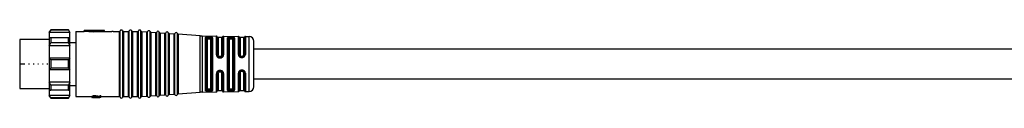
# Model space of a CAD drawing. Header units: millimetres. Extents: x -724 to 2929, y 427 to 799.
# Tile 4 of 48: x -523 to -307, y 772 to 787. Entities that reach past the tile are written whole.
import ezdxf

# ---------------------------------------------------------------- set-up
doc = ezdxf.new("R2010")
doc.units = ezdxf.units.MM

# ---------------------------------------------------------------- blocks, each defined once
blk = doc.blocks.new('Drawing View1')
at = {"color": 7, "linetype": 'Continuous', "lineweight": 25}
for p, q in [((-491.39, 19.44), (-491.69, 18.94)), ((-487.49, 19.44), (-491.39, 19.44)), ((-491.39, 19.44), (-491.39, 19.39)), ((-487.19, 18.94), (-487.49, 19.44)), ((-487.49, 19.39), (-487.49, 19.44)), ((-491.69, 17.34), (-498.19, 17.34)), ((-498.19, 17.34), (-498.19, 11.94)), ((-491.69, 18.83), (-491.39, 19.39)), ((-491.69, 18.94), (-491.69, 18.83)), ((-487.19, 18.83), (-491.69, 18.83)), ((-491.69, 18.83), (-491.69, 17.7)), ((-491.39, 17.69), (-491.69, 17.7)), ((-491.69, 17.7), (-491.69, 15.93)), ((-487.19, 17.7), (-491.69, 17.7)), ((-487.49, 19.39), (-491.39, 19.39)), ((-491.39, 17.69), (-491.39, 17.25)), ((-487.49, 17.69), (-491.39, 17.69)), ((-487.49, 19.39), (-487.19, 18.83)), ((-487.19, 17.7), (-487.49, 17.69)), ((-487.49, 17.25), (-487.49, 17.69)), ((-487.19, 18.83), (-487.19, 18.94)), ((-487.19, 17.7), (-487.19, 18.83)), ((-487.19, 15.93), (-487.19, 17.7)), ((-485.89, 19.09), (-485.89, 4.79)), ((-485.89, 19.09), (-484.09, 19.09)), ((-479.59, 19.29), (-484.09, 19.29)), ((-482.09, 19.14), (-484.09, 19.29)), ((-484.09, 19.09), (-484.09, 19.29)), ((-482.09, 18.93), (-484.09, 19.09)), ((-479.59, 19.24), (-482.09, 19.24)), ((-482.09, 19.14), (-482.09, 19.24)), ((-482.09, 18.93), (-482.09, 19.14)), ((-482.09, 19.04), (-479.59, 19.04)), ((-479.59, 19.24), (-479.59, 19.29)), ((-479.59, 19.04), (-479.59, 19.24)), ((-479.59, 19.09), (-477.96, 19.09)), ((-477.73, 19.09), (-477.96, 19.09)), ((-477.73, 19.09), (-476.34, 19.09)), ((-476.34, 4.79), (-476.34, 19.09)), ((-476.16, 4.67), (-476.16, 19.21)), ((-475.61, 4.67), (-475.61, 19.21)), ((-475.43, 19.09), (-475.43, 4.79)), ((-475.43, 19.09), (-474.34, 19.09)), ((-474.34, 4.79), (-474.34, 19.09)), ((-474.16, 4.67), (-474.16, 19.21)), ((-473.61, 4.67), (-473.61, 19.21)), ((-473.43, 19.09), (-473.43, 4.79)), ((-473.43, 19.09), (-472.34, 19.09)), ((-472.34, 4.79), (-472.34, 19.09)), ((-472.16, 4.67), (-472.16, 19.21)), ((-471.6, 4.69), (-471.6, 19.19)), ((-471.43, 19.06), (-471.43, 4.83)), ((-471.43, 19.06), (-470.34, 18.98)), ((-470.34, 4.9), (-470.34, 18.98)), ((-470.15, 4.8), (-470.15, 19.09)), ((-469.6, 4.84), (-469.6, 19.05)), ((-469.43, 18.92), (-469.43, 4.97)), ((-469.43, 18.92), (-468.34, 18.84)), ((-468.34, 5.05), (-468.34, 18.84)), ((-468.15, 4.94), (-468.15, 18.95)), ((-467.6, 4.98), (-467.6, 18.91)), ((-467.43, 18.78), (-467.43, 5.11)), ((-467.43, 18.78), (-466.34, 18.7)), ((-466.34, 5.19), (-466.34, 18.7)), ((-466.15, 5.08), (-466.15, 18.8)), ((-465.6, 5.12), (-465.6, 18.77)), ((-465.43, 18.63), (-465.43, 5.25)), ((-465.43, 18.63), (-464.34, 18.56)), ((-464.34, 5.33), (-464.34, 18.56)), ((-464.15, 5.22), (-464.15, 18.66)), ((-463.6, 5.26), (-463.6, 18.62)), ((-463.43, 18.49), (-463.43, 5.4)), ((-458.6, 18.15), (-463.43, 18.49)), ((-458.6, 5.74), (-458.6, 18.15)), ((-458.17, 18.13), (-458.17, 5.76)), ((-458.17, 18.13), (-455.08, 18.08)), ((-457.48, 6.15), (-457.48, 17.74)), ((-457.29, 17.56), (-457.28, 17.6)), ((-457.29, 17.56), (-457.29, 6.32)), ((-457.09, 17.39), (-457.09, 6.5)), ((-456.79, 17.68), (-456.79, 17.75)), ((-456.59, 17.74), (-456.79, 17.75)), ((-456.79, 17.68), (-456.59, 17.68)), ((-456.79, 17.48), (-456.59, 17.48)), ((-456.59, 17.74), (-456.59, 17.68)), ((-456.29, 6.5), (-456.29, 17.39)), ((-456.09, 6.34), (-456.09, 17.55)), ((-455.89, 17.71), (-455.94, 17.81)), ((-455.89, 17.71), (-455.89, 6.17)), ((-455.08, 18.08), (-455.08, 18.08)), ((-455.08, 13.99), (-455.08, 18.08)), ((-454.88, 13.93), (-454.88, 17.91)), ((-453.89, 17.74), (-454.69, 17.74)), ((-454.69, 17.74), (-454.69, 13.88)), ((-453.89, 13.88), (-453.89, 17.74)), ((-453.69, 17.9), (-453.69, 13.93)), ((-453.49, 18.05), (-453.49, 13.98)), ((-453.49, 18.05), (-450.26, 18)), ((-452.67, 6.22), (-452.67, 17.66)), ((-452.48, 17.52), (-452.48, 6.36)), ((-452.29, 17.39), (-452.29, 6.5)), ((-451.79, 17.67), (-451.99, 17.67)), ((-451.99, 17.48), (-451.79, 17.48)), ((-451.78, 17.86), (-451.98, 17.86)), ((-451.49, 6.5), (-451.49, 17.39)), ((-451.3, 6.37), (-451.3, 17.51)), ((-451.1, 17.64), (-451.1, 6.25)), ((-450.26, 18), (-450.26, 18)), ((-450.26, 14.03), (-450.26, 18)), ((-450.07, 13.99), (-450.07, 17.87)), ((-449.09, 17.74), (-449.89, 17.74)), ((-449.89, 17.74), (-449.89, 13.95)), ((-449.09, 13.95), (-449.09, 17.74)), ((-448.9, 17.86), (-448.9, 13.99)), ((-448.72, 17.97), (-448.72, 14.03)), ((-448.72, 17.97), (-447.87, 17.96)), ((-447.87, 17.96), (-447.87, 17.96)), ((-447.87, 5.93), (-447.87, 17.96)), ((-491.69, 15.93), (-491.39, 16.55)), ((-487.19, 15.93), (-491.69, 15.93)), ((-491.69, 15.93), (-491.69, 13.19)), ((-491.39, 17.25), (-491.39, 16.55)), ((-487.49, 16.55), (-491.39, 16.55)), ((-487.49, 16.55), (-487.49, 17.25)), ((-487.49, 16.55), (-487.19, 15.93)), ((-487.19, 16.67), (-485.89, 16.67)), ((-487.19, 13.19), (-487.19, 15.93)), ((-446.89, 6.93), (-446.89, 16.96)), ((-249.98, 15.19), (-446.89, 15.19)), ((-491.69, 13.19), (-491.69, 11.94)), ((-491.39, 12.87), (-491.69, 13.19)), ((-487.19, 13.19), (-491.69, 13.19)), ((-487.19, 13.19), (-487.49, 12.87)), ((-487.19, 11.94), (-487.19, 13.19)), ((-454.81, 13.65), (-454.83, 13.72)), ((-454.79, 13.65), (-454.81, 13.65)), ((-454.74, 13.6), (-454.71, 13.56)), ((-454.19, 13.59), (-454.39, 13.59)), ((-454.39, 13.44), (-454.19, 13.44)), ((-453.86, 13.57), (-453.89, 13.54)), ((-453.89, 13.54), (-453.88, 13.53)), ((-453.8, 13.62), (-453.88, 13.53)), ((-449.59, 13.52), (-449.59, 13.66)), ((-449.59, 13.66), (-449.39, 13.66)), ((-449.59, 13.52), (-449.39, 13.52)), ((-449.58, 13.37), (-449.38, 13.37)), ((-449.39, 13.52), (-449.39, 13.66)), ((-498.19, 11.94), (-498.19, 6.54)), ((-497.04, 11.94), (-498.19, 11.94)), ((-496.04, 11.94), (-496.22, 11.94)), ((-495.04, 11.94), (-495.22, 11.94)), ((-494.04, 11.94), (-494.22, 11.94)), ((-493.04, 11.94), (-493.22, 11.94)), ((-492.04, 11.94), (-492.22, 11.94)), ((-491.69, 11.94), (-491.69, 10.69)), ((-491.69, 10.69), (-491.39, 11.02)), ((-491.39, 12.87), (-491.39, 11.94)), ((-487.49, 12.87), (-491.39, 12.87)), ((-491.39, 11.94), (-491.39, 11.02)), ((-487.49, 11.02), (-491.39, 11.02)), ((-487.49, 11.94), (-487.49, 12.87)), ((-487.49, 11.02), (-487.49, 11.94)), ((-487.49, 11.02), (-487.19, 10.69)), ((-487.19, 10.69), (-487.19, 11.94)), ((-487.19, 10.69), (-491.69, 10.69)), ((-491.69, 10.69), (-491.69, 7.96)), ((-487.19, 7.96), (-487.19, 10.69)), ((-455.08, 5.81), (-455.08, 9.82)), ((-454.88, 5.98), (-454.88, 9.88)), ((-454.84, 10.08), (-454.82, 10.15)), ((-454.8, 10.15), (-454.82, 10.14)), ((-454.69, 9.94), (-454.69, 6.14)), ((-454.19, 10.37), (-454.39, 10.37)), ((-454.39, 10.23), (-454.19, 10.23)), ((-453.89, 6.14), (-453.89, 9.94)), ((-453.85, 10.24), (-453.88, 10.26)), ((-453.87, 10.26), (-453.85, 10.26)), ((-453.85, 10.26), (-453.79, 10.17)), ((-453.69, 9.89), (-453.69, 5.99)), ((-453.49, 9.83), (-453.49, 5.84)), ((-450.26, 5.89), (-450.26, 9.92)), ((-450.07, 6.02), (-450.07, 9.97)), ((-449.89, 10.01), (-449.89, 6.14)), ((-449.39, 10.44), (-449.59, 10.44)), ((-449.59, 10.44), (-449.59, 10.3)), ((-449.39, 10.3), (-449.59, 10.3)), ((-449.38, 10.59), (-449.58, 10.59)), ((-449.39, 10.44), (-449.39, 10.3)), ((-449.09, 6.14), (-449.09, 10.01)), ((-448.9, 9.97), (-448.9, 6.03)), ((-448.72, 9.93), (-448.72, 5.91)), ((-446.89, 8.69), (-255.69, 8.69)), ((-498.19, 6.54), (-491.69, 6.54)), ((-487.19, 7.96), (-491.69, 7.96)), ((-491.39, 7.33), (-491.69, 7.96)), ((-491.69, 7.96), (-491.69, 6.19)), ((-487.49, 7.33), (-491.39, 7.33)), ((-491.39, 7.33), (-491.39, 6.64)), ((-491.39, 6.64), (-491.39, 6.2)), ((-487.19, 7.96), (-487.49, 7.33)), ((-487.49, 6.64), (-487.49, 7.33)), ((-487.49, 6.2), (-487.49, 6.64)), ((-487.19, 6.19), (-487.19, 7.96)), ((-487.19, 7.22), (-485.89, 7.22)), ((-491.69, 6.19), (-491.39, 6.2)), ((-487.19, 6.19), (-491.69, 6.19)), ((-491.69, 6.19), (-491.69, 5.06)), ((-487.19, 5.06), (-491.69, 5.06)), ((-491.39, 4.5), (-491.69, 5.06)), ((-491.69, 5.06), (-491.69, 4.94)), ((-491.69, 4.94), (-491.39, 4.44)), ((-487.49, 6.2), (-491.39, 6.2)), ((-487.49, 4.5), (-491.39, 4.5)), ((-491.39, 4.5), (-491.39, 4.44)), ((-491.39, 4.44), (-487.49, 4.44)), ((-487.49, 6.2), (-487.19, 6.19)), ((-487.19, 5.06), (-487.49, 4.5)), ((-487.49, 4.44), (-487.19, 4.94)), ((-487.49, 4.44), (-487.49, 4.5)), ((-487.19, 5.06), (-487.19, 6.19)), ((-487.19, 4.94), (-487.19, 5.06)), ((-485.89, 4.79), (-482.39, 4.79)), ((-482.39, 4.86), (-482.39, 4.65)), ((-482.39, 4.65), (-482.39, 4.63)), ((-482.39, 4.63), (-482.39, 4.6)), ((-482.39, 4.6), (-482.2, 4.6)), ((-482.34, 4.89), (-482.34, 4.69)), ((-482.26, 4.92), (-482.26, 4.72)), ((-482.17, 4.63), (-482.17, 4.65)), ((-482.13, 4.68), (-482.13, 4.61)), ((-482.09, 4.96), (-482.09, 4.75)), ((-482.05, 4.7), (-482.05, 4.6)), ((-481.83, 4.97), (-481.92, 4.97)), ((-481.92, 4.97), (-481.92, 4.76)), ((-481.92, 4.76), (-481.83, 4.76)), ((-481.83, 4.71), (-481.92, 4.71)), ((-481.92, 4.71), (-481.92, 4.6)), ((-481.92, 4.59), (-481.92, 4.6)), ((-481.92, 4.6), (-480.64, 4.6)), ((-481.83, 4.97), (-481.83, 4.76)), ((-481.66, 4.96), (-481.66, 4.75)), ((-480.6, 4.59), (-481.66, 4.7)), ((-480.6, 4.8), (-481.53, 4.94)), ((-481.53, 4.94), (-481.53, 4.74)), ((-480.6, 4.6), (-481.53, 4.74)), ((-480.39, 4.97), (-480.6, 4.97)), ((-480.6, 4.97), (-480.6, 4.76)), ((-480.6, 4.76), (-480.6, 4.6)), ((-480.6, 4.76), (-480.39, 4.76)), ((-480.39, 4.59), (-480.6, 4.59)), ((-480.39, 4.97), (-480.39, 4.76)), ((-480.39, 4.79), (-476.34, 4.79)), ((-480.39, 4.59), (-480.39, 4.76)), ((-476.34, 4.79), (-476.34, 4.79)), ((-475.61, 4.67), (-475.61, 4.67)), ((-475.43, 4.79), (-475.43, 4.79)), ((-475.43, 4.79), (-474.34, 4.79)), ((-474.34, 4.79), (-474.34, 4.79)), ((-473.61, 4.67), (-473.61, 4.67)), ((-473.43, 4.79), (-473.43, 4.79)), ((-473.43, 4.79), (-472.34, 4.79)), ((-472.34, 4.79), (-472.34, 4.79)), ((-471.6, 4.69), (-471.6, 4.69)), ((-471.43, 4.83), (-470.34, 4.9)), ((-471.43, 4.83), (-471.43, 4.83)), ((-470.34, 4.9), (-470.34, 4.9)), ((-469.6, 4.83), (-469.6, 4.84)), ((-469.43, 4.97), (-468.34, 5.04)), ((-469.43, 4.97), (-469.43, 4.97)), ((-468.34, 5.04), (-468.34, 5.05)), ((-467.6, 4.98), (-467.6, 4.98)), ((-467.43, 5.11), (-466.34, 5.19)), ((-467.43, 5.11), (-467.43, 5.11)), ((-466.34, 5.19), (-466.34, 5.19)), ((-465.6, 5.12), (-465.6, 5.12)), ((-465.43, 5.25), (-464.34, 5.33)), ((-465.43, 5.25), (-465.43, 5.25)), ((-464.34, 5.33), (-464.34, 5.33)), ((-463.6, 5.26), (-463.6, 5.26)), ((-463.43, 5.39), (-458.6, 5.74)), ((-463.43, 5.4), (-463.43, 5.39)), ((-458.6, 5.74), (-458.6, 5.74)), ((-458.17, 5.76), (-455.08, 5.81)), ((-458.17, 5.76), (-458.17, 5.76)), ((-457.48, 6.15), (-457.47, 6.1)), ((-457.28, 6.29), (-457.29, 6.32)), ((-456.59, 6.4), (-456.79, 6.4)), ((-456.79, 6.14), (-456.79, 6.21)), ((-456.59, 6.21), (-456.79, 6.21)), ((-456.79, 6.14), (-456.59, 6.14)), ((-456.59, 6.21), (-456.59, 6.14)), ((-455.94, 6.08), (-455.89, 6.17)), ((-454.69, 6.14), (-453.89, 6.14)), ((-453.49, 5.83), (-450.26, 5.89)), ((-453.49, 5.84), (-453.49, 5.83)), ((-451.79, 6.4), (-451.99, 6.4)), ((-451.99, 6.22), (-451.79, 6.22)), ((-451.98, 6.03), (-451.78, 6.03)), ((-449.89, 6.14), (-449.09, 6.14)), ((-448.9, 6.03), (-448.9, 6.03)), ((-448.72, 5.91), (-447.87, 5.93)), ((-448.72, 5.91), (-448.72, 5.91))]:
    blk.add_line(p, q, dxfattribs=at)
at = {"color": 7, "linetype": 'Continuous', "lineweight": 25, "flags": 128}
for points in [[(-456.58, 17.94), (-456.69, 17.94), (-456.78, 17.94)], [(-456.59, 17.74), (-456.59, 17.78), (-456.58, 17.81), (-456.58, 17.84), (-456.58, 17.87), (-456.58, 17.89), (-456.58, 17.91), (-456.58, 17.93), (-456.58, 17.94)], [(-454.38, 13.29), (-454.27, 13.29), (-454.18, 13.29)], [(-454.18, 10.52), (-454.29, 10.52), (-454.38, 10.52)], [(-456.78, 5.95), (-456.67, 5.95), (-456.58, 5.95)]]:
    blk.add_lwpolyline(points, dxfattribs=at)
at = {"color": 7, "linetype": 'Continuous', "lineweight": 25}
for centre, radius, start, end in [((-476.34, 19.29), 0.2, 270, 336.4218), ((-475.89, 19.09), 0.3, 90, 156.4218), ((-475.89, 19.09), 0.3, 23.5782, 90), ((-475.43, 19.29), 0.2, 203.5782, 270), ((-474.34, 19.29), 0.2, 270, 336.4218), ((-473.89, 19.09), 0.3, 90, 156.4218), ((-473.89, 19.09), 0.3, 23.5782, 90), ((-473.43, 19.29), 0.2, 203.5782, 270), ((-472.34, 19.29), 0.2, 270, 336.4218), ((-471.89, 19.09), 0.3, 90, 156.4218), ((-471.89, 19.09), 0.3, 19.5063, 90), ((-471.41, 19.26), 0.2, 199.5063, 265.9282), ((-470.33, 19.18), 0.2, 265.9282, 270), ((-470.33, 19.18), 0.2, 270, 332.35), ((-469.89, 18.95), 0.3, 90, 152.35), ((-469.89, 18.95), 0.3, 19.5063, 90), ((-469.41, 19.12), 0.2, 199.5063, 265.9282), ((-468.33, 19.04), 0.2, 265.9282, 270), ((-468.33, 19.04), 0.2, 270, 332.35), ((-467.89, 18.81), 0.3, 90, 152.35), ((-467.89, 18.81), 0.3, 19.5063, 90), ((-467.41, 18.97), 0.2, 199.5063, 265.9282), ((-466.33, 18.9), 0.2, 265.9282, 270), ((-466.33, 18.9), 0.2, 270, 332.35), ((-465.89, 18.67), 0.3, 90, 152.35), ((-465.89, 18.67), 0.3, 19.5063, 90), ((-465.41, 18.83), 0.2, 199.5063, 265.9282), ((-464.33, 18.76), 0.2, 265.9282, 270), ((-464.33, 18.76), 0.2, 270, 332.35), ((-463.89, 18.52), 0.3, 90, 152.35), ((-463.89, 18.52), 0.3, 19.5063, 90), ((-463.41, 18.69), 0.2, 199.5063, 265.9282), ((-458.04, 26.13), 8, 265.9282, 269.0586), ((-455.08, 17.88), 0.2, 9.4055, 89.0586), ((-454.69, 17.94), 0.2, 189.4055, 270), ((-453.89, 17.94), 0.2, 270, 346.7915), ((-453.5, 17.85), 0.2, 89.0586, 166.7915), ((-450.26, 17.8), 0.2, 21.1924, 89.0586), ((-449.89, 17.94), 0.2, 201.1924, 270), ((-449.09, 17.94), 0.2, 270, 334.8768), ((-448.72, 17.77), 0.2, 89.0586, 154.8768), ((-447.89, 16.96), 1, 0, 89.0586), ((-447.89, 6.93), 1, 270.9414, 0), ((-476.34, 4.59), 0.2, 23.5782, 90), ((-475.89, 4.79), 0.3, 203.5782, 270), ((-475.89, 4.79), 0.3, 270, 336.4218), ((-475.43, 4.59), 0.2, 90, 156.4218), ((-474.34, 4.59), 0.2, 23.5782, 90), ((-473.89, 4.79), 0.3, 203.5782, 270), ((-473.89, 4.79), 0.3, 270, 336.4218), ((-473.43, 4.59), 0.2, 90, 156.4218), ((-472.34, 4.59), 0.2, 23.5782, 90), ((-471.89, 4.79), 0.3, 203.5782, 270), ((-471.89, 4.79), 0.3, 270, 340.4937), ((-471.41, 4.63), 0.2, 94.0718, 160.4937), ((-470.33, 4.7), 0.2, 90, 94.0718), ((-470.33, 4.7), 0.2, 27.65, 90), ((-469.89, 4.94), 0.3, 207.65, 270), ((-469.89, 4.94), 0.3, 270, 340.4937), ((-469.41, 4.77), 0.2, 94.0718, 160.4937), ((-468.33, 4.85), 0.2, 90, 94.0718), ((-468.33, 4.85), 0.2, 27.65, 90), ((-467.89, 5.08), 0.3, 207.65, 270), ((-467.89, 5.08), 0.3, 270, 340.4937), ((-467.41, 4.91), 0.2, 94.0718, 160.4937), ((-466.33, 4.99), 0.2, 90, 94.0718), ((-466.33, 4.99), 0.2, 27.65, 90), ((-465.89, 5.22), 0.3, 207.65, 270), ((-465.89, 5.22), 0.3, 270, 340.4937), ((-465.41, 5.05), 0.2, 94.0718, 160.4937), ((-464.33, 5.13), 0.2, 90, 94.0718), ((-464.33, 5.13), 0.2, 27.65, 90), ((-463.89, 5.36), 0.3, 207.65, 270), ((-463.89, 5.36), 0.3, 270, 340.4937), ((-463.41, 5.2), 0.2, 94.0718, 160.4937), ((-458.04, -2.24), 8, 90.9414, 94.0718), ((-455.08, 6.01), 0.2, 270.9414, 350.5945), ((-454.69, 5.94), 0.2, 90, 170.5945), ((-453.89, 5.94), 0.2, 13.2085, 90), ((-453.5, 6.03), 0.2, 193.2085, 270.9414), ((-450.26, 6.09), 0.2, 270.9414, 338.8076), ((-449.89, 5.94), 0.2, 90, 158.8076), ((-449.09, 5.94), 0.2, 25.1232, 90), ((-448.72, 6.11), 0.2, 205.1232, 270.9414)]:
    blk.add_arc(centre, radius, start, end, dxfattribs=at)
for points, knots in [([(-457.47, 17.78), (-457.47, 17.78), (-457.48, 17.76), (-457.48, 17.74), (-457.48, 17.74)], [0, 0, 0, 0, 0.559911, 1, 1, 1, 1]), ([(-456.78, 17.94), (-456.86, 17.94), (-457.02, 17.94), (-457.23, 17.91), (-457.4, 17.86), (-457.44, 17.81), (-457.47, 17.78)], [0, 0, 0, 0, 0.240986, 0.480354, 0.730325, 1, 1, 1, 1]), ([(-457.28, 17.6), (-457.28, 17.62), (-457.29, 17.67), (-457.33, 17.73), (-457.4, 17.77), (-457.44, 17.78), (-457.47, 17.78)], [0, 0, 0, 0, 0.241113, 0.499995, 0.75888, 1, 1, 1, 1]), ([(-457.28, 17.6), (-457.26, 17.62), (-457.23, 17.67), (-457.11, 17.72), (-456.96, 17.74), (-456.84, 17.74), (-456.79, 17.75)], [0, 0, 0, 0, 0.260203, 0.503108, 0.750294, 1, 1, 1, 1]), ([(-457.28, 17.6), (-457.26, 17.61), (-457.22, 17.63), (-457.11, 17.66), (-456.96, 17.67), (-456.84, 17.67), (-456.79, 17.68)], [0, 0, 0, 0, 0.259674, 0.505877, 0.754727, 1, 1, 1, 1]), ([(-457.09, 17.39), (-457.08, 17.4), (-457.07, 17.43), (-456.99, 17.46), (-456.89, 17.48), (-456.82, 17.48), (-456.79, 17.48)], [0, 0, 0, 0, 0.286333, 0.566645, 0.783294, 1, 1, 1, 1]), ([(-456.59, 17.74), (-456.53, 17.74), (-456.42, 17.73), (-456.25, 17.7), (-456.17, 17.65), (-456.13, 17.62)], [0, 0, 0, 0, 0.279386, 0.559393, 1, 1, 1, 1]), ([(-456.59, 17.68), (-456.54, 17.67), (-456.45, 17.67), (-456.32, 17.66), (-456.2, 17.64), (-456.15, 17.63), (-456.13, 17.62)], [0, 0, 0, 0, 0.239323, 0.485388, 0.738771, 1, 1, 1, 1]), ([(-456.59, 17.48), (-456.54, 17.48), (-456.45, 17.48), (-456.36, 17.45), (-456.3, 17.42), (-456.29, 17.4), (-456.29, 17.39)], [0, 0, 0, 0, 0.275977, 0.551671, 0.772108, 1, 1, 1, 1]), ([(-455.94, 17.81), (-455.98, 17.83), (-456.05, 17.87), (-456.22, 17.91), (-456.4, 17.93), (-456.52, 17.93), (-456.58, 17.94)], [0, 0, 0, 0, 0.293182, 0.56768, 0.777815, 1, 1, 1, 1]), ([(-456.13, 17.62), (-456.12, 17.64), (-456.11, 17.69), (-456.07, 17.75), (-456.01, 17.79), (-455.97, 17.8), (-455.94, 17.81)], [0, 0, 0, 0, 0.2414524, 0.5000019, 0.7585503, 1, 1, 1, 1]), ([(-456.13, 17.62), (-456.12, 17.61), (-456.09, 17.59), (-456.09, 17.56), (-456.09, 17.55)], [0, 0, 0, 0, 0.499399, 1, 1, 1, 1]), ([(-451.98, 17.86), (-452.08, 17.86), (-452.28, 17.85), (-452.51, 17.81), (-452.64, 17.75), (-452.66, 17.69), (-452.67, 17.66)], [0, 0, 0, 0, 0.267094, 0.544672, 0.771233, 1, 1, 1, 1]), ([(-452.48, 17.52), (-452.47, 17.55), (-452.46, 17.59), (-452.34, 17.64), (-452.21, 17.66), (-452.08, 17.67), (-452.02, 17.67), (-451.99, 17.67)], [0, 0, 0, 0, 0.251331, 0.501166, 0.750173, 0.875215, 1, 1, 1, 1]), ([(-452.29, 17.39), (-452.28, 17.4), (-452.27, 17.43), (-452.19, 17.46), (-452.09, 17.48), (-452.02, 17.48), (-451.99, 17.48)], [0, 0, 0, 0, 0.286333, 0.566645, 0.783294, 1, 1, 1, 1]), ([(-451.98, 17.86), (-451.98, 17.85), (-451.98, 17.84), (-451.98, 17.79), (-451.98, 17.73), (-451.99, 17.69), (-451.99, 17.67)], [0, 0, 0, 0, 0.251426, 0.499997, 0.748572, 1, 1, 1, 1]), ([(-451.78, 17.86), (-451.78, 17.85), (-451.78, 17.83), (-451.78, 17.79), (-451.78, 17.73), (-451.79, 17.69), (-451.79, 17.67)], [0, 0, 0, 0, 0.243207, 0.499872, 0.756606, 1, 1, 1, 1]), ([(-451.79, 17.67), (-451.75, 17.67), (-451.69, 17.67), (-451.57, 17.65), (-451.43, 17.63), (-451.32, 17.58), (-451.3, 17.53), (-451.3, 17.51)], [0, 0, 0, 0, 0.124681, 0.249706, 0.498756, 0.748856, 1, 1, 1, 1]), ([(-451.79, 17.48), (-451.74, 17.48), (-451.65, 17.48), (-451.56, 17.45), (-451.5, 17.42), (-451.49, 17.4), (-451.49, 17.39)], [0, 0, 0, 0, 0.275977, 0.551671, 0.772108, 1, 1, 1, 1]), ([(-451.1, 17.64), (-451.11, 17.67), (-451.14, 17.73), (-451.29, 17.8), (-451.48, 17.84), (-451.65, 17.85), (-451.74, 17.85), (-451.78, 17.86)], [0, 0, 0, 0, 0.251806, 0.512867, 0.757708, 0.878904, 1, 1, 1, 1]), ([(-455.08, 13.99), (-455.07, 13.92), (-455.06, 13.77), (-454.99, 13.65), (-454.95, 13.58)], [0, 0, 0, 0, 0.493619, 1, 1, 1, 1]), ([(-454.81, 13.65), (-454.82, 13.65), (-454.84, 13.64), (-454.89, 13.62), (-454.93, 13.59), (-454.95, 13.58)], [0, 0, 0, 0, 0.340194, 0.680391, 1, 1, 1, 1]), ([(-454.95, 13.58), (-454.91, 13.54), (-454.84, 13.45), (-454.7, 13.36), (-454.55, 13.3), (-454.44, 13.29), (-454.38, 13.29)], [0, 0, 0, 0, 0.256096, 0.509575, 0.755037, 1, 1, 1, 1]), ([(-454.79, 13.65), (-454.82, 13.69), (-454.87, 13.78), (-454.88, 13.88), (-454.88, 13.93)], [0, 0, 0, 0, 0.499413, 1, 1, 1, 1]), ([(-454.39, 13.44), (-454.43, 13.45), (-454.51, 13.45), (-454.62, 13.49), (-454.72, 13.56), (-454.76, 13.62), (-454.79, 13.65)], [0, 0, 0, 0, 0.252641, 0.502481, 0.751075, 1, 1, 1, 1]), ([(-454.39, 13.59), (-454.43, 13.59), (-454.52, 13.6), (-454.62, 13.68), (-454.67, 13.78), (-454.68, 13.84), (-454.69, 13.88)], [0, 0, 0, 0, 0.276915, 0.553061, 0.773142, 1, 1, 1, 1]), ([(-454.6, 13.49), (-454.56, 13.48), (-454.49, 13.45), (-454.42, 13.45), (-454.38, 13.45)], [0, 0, 0, 0, 0.482689, 1, 1, 1, 1]), ([(-453.89, 13.88), (-453.89, 13.83), (-453.9, 13.75), (-453.98, 13.65), (-454.08, 13.6), (-454.15, 13.59), (-454.19, 13.59)], [0, 0, 0, 0, 0.285261, 0.56524, 0.782325, 1, 1, 1, 1]), ([(-454.19, 13.45), (-454.16, 13.45), (-454.1, 13.45), (-454, 13.48), (-453.94, 13.51), (-453.9, 13.53), (-453.9, 13.54)], [0, 0, 0, 0, 0.298295, 0.601169, 0.907165, 1, 1, 1, 1]), ([(-453.89, 13.54), (-453.94, 13.51), (-454.03, 13.46), (-454.13, 13.45), (-454.19, 13.44)], [0, 0, 0, 0, 0.5005202, 1, 1, 1, 1]), ([(-454.18, 13.29), (-454.11, 13.29), (-453.96, 13.31), (-453.84, 13.38), (-453.77, 13.42)], [0, 0, 0, 0, 0.494912, 1, 1, 1, 1]), ([(-453.88, 13.53), (-453.87, 13.53), (-453.85, 13.52), (-453.81, 13.48), (-453.79, 13.44), (-453.77, 13.42)], [0, 0, 0, 0, 0.340043, 0.680083, 1, 1, 1, 1]), ([(-453.69, 13.93), (-453.69, 13.89), (-453.7, 13.82), (-453.74, 13.71), (-453.79, 13.62), (-453.84, 13.58), (-453.86, 13.57)], [0, 0, 0, 0, 0.276439, 0.551893, 0.826458, 1, 1, 1, 1]), ([(-453.77, 13.42), (-453.73, 13.46), (-453.65, 13.53), (-453.56, 13.66), (-453.5, 13.81), (-453.5, 13.92), (-453.49, 13.98)], [0, 0, 0, 0, 0.239026, 0.480872, 0.740027, 1, 1, 1, 1]), ([(-450.26, 14.03), (-450.25, 13.95), (-450.23, 13.82), (-450.15, 13.66), (-450.06, 13.56), (-449.95, 13.47), (-449.79, 13.39), (-449.66, 13.37), (-449.58, 13.37)], [0, 0, 0, 0, 0.250831, 0.3796, 0.511972, 0.643916, 0.77138, 1, 1, 1, 1]), ([(-449.59, 13.52), (-449.62, 13.52), (-449.68, 13.52), (-449.8, 13.56), (-449.94, 13.65), (-450.05, 13.81), (-450.06, 13.93), (-450.07, 13.99)], [0, 0, 0, 0, 0.124996, 0.24988, 0.498893, 0.748923, 1, 1, 1, 1]), ([(-449.89, 13.95), (-449.88, 13.91), (-449.87, 13.83), (-449.8, 13.73), (-449.7, 13.67), (-449.62, 13.66), (-449.59, 13.66)], [0, 0, 0, 0, 0.25281, 0.507519, 0.757887, 1, 1, 1, 1]), ([(-449.59, 13.52), (-449.59, 13.51), (-449.58, 13.5), (-449.58, 13.47), (-449.58, 13.42), (-449.58, 13.38), (-449.58, 13.36)], [0, 0, 0, 0, 0.251175, 0.5, 0.748825, 1, 1, 1, 1]), ([(-448.9, 13.99), (-448.91, 13.92), (-448.93, 13.8), (-449.04, 13.65), (-449.2, 13.54), (-449.32, 13.52), (-449.39, 13.52)], [0, 0, 0, 0, 0.251896, 0.502235, 0.751514, 1, 1, 1, 1]), ([(-449.39, 13.66), (-449.35, 13.66), (-449.27, 13.67), (-449.17, 13.74), (-449.1, 13.83), (-449.09, 13.91), (-449.09, 13.95)], [0, 0, 0, 0, 0.243752, 0.493162, 0.746575, 1, 1, 1, 1]), ([(-449.39, 13.52), (-449.39, 13.51), (-449.38, 13.5), (-449.38, 13.47), (-449.38, 13.42), (-449.38, 13.38), (-449.38, 13.37)], [0, 0, 0, 0, 0.244355, 0.500002, 0.755649, 1, 1, 1, 1]), ([(-449.38, 13.37), (-449.29, 13.38), (-449.09, 13.4), (-448.88, 13.58), (-448.74, 13.8), (-448.73, 13.95), (-448.72, 14.03)], [0, 0, 0, 0, 0.267981, 0.546138, 0.772629, 1, 1, 1, 1]), ([(-454.96, 10.21), (-454.99, 10.15), (-455.06, 10.03), (-455.07, 9.89), (-455.08, 9.82)], [0, 0, 0, 0, 0.485244, 1, 1, 1, 1]), ([(-454.38, 10.52), (-454.44, 10.52), (-454.55, 10.51), (-454.71, 10.45), (-454.86, 10.35), (-454.93, 10.25), (-454.96, 10.21)], [0, 0, 0, 0, 0.244679, 0.489815, 0.743445, 1, 1, 1, 1]), ([(-454.82, 10.14), (-454.83, 10.15), (-454.85, 10.15), (-454.9, 10.17), (-454.94, 10.19), (-454.96, 10.21)], [0, 0, 0, 0, 0.340191, 0.680378, 1, 1, 1, 1]), ([(-454.88, 9.88), (-454.88, 9.93), (-454.87, 10.02), (-454.82, 10.11), (-454.8, 10.15)], [0, 0, 0, 0, 0.50107, 1, 1, 1, 1]), ([(-454.8, 10.15), (-454.78, 10.18), (-454.73, 10.24), (-454.63, 10.31), (-454.51, 10.36), (-454.43, 10.37), (-454.39, 10.37)], [0, 0, 0, 0, 0.250656, 0.499639, 0.748804, 1, 1, 1, 1]), ([(-454.69, 9.94), (-454.68, 9.98), (-454.67, 10.07), (-454.59, 10.16), (-454.49, 10.22), (-454.42, 10.23), (-454.39, 10.23)], [0, 0, 0, 0, 0.286333, 0.566645, 0.783294, 1, 1, 1, 1]), ([(-454.38, 10.36), (-454.42, 10.36), (-454.49, 10.36), (-454.56, 10.34), (-454.59, 10.33)], [0, 0, 0, 0, 0.55053, 1, 1, 1, 1]), ([(-454.19, 10.37), (-454.13, 10.37), (-454.01, 10.35), (-453.92, 10.29), (-453.87, 10.26)], [0, 0, 0, 0, 0.498405, 1, 1, 1, 1]), ([(-453.88, 10.26), (-453.89, 10.27), (-453.93, 10.3), (-454, 10.34), (-454.09, 10.36), (-454.16, 10.36), (-454.19, 10.36)], [0, 0, 0, 0, 0.111895, 0.411443, 0.707998, 1, 1, 1, 1]), ([(-454.19, 10.23), (-454.14, 10.22), (-454.05, 10.21), (-453.96, 10.14), (-453.9, 10.04), (-453.89, 9.97), (-453.89, 9.94)], [0, 0, 0, 0, 0.275977, 0.551671, 0.772108, 1, 1, 1, 1]), ([(-453.74, 10.36), (-453.8, 10.41), (-453.94, 10.5), (-454.1, 10.52), (-454.18, 10.52)], [0, 0, 0, 0, 0.506474, 1, 1, 1, 1]), ([(-453.85, 10.26), (-453.84, 10.26), (-453.82, 10.27), (-453.78, 10.31), (-453.75, 10.34), (-453.74, 10.36)], [0, 0, 0, 0, 0.3400112, 0.6800252, 1, 1, 1, 1]), ([(-453.85, 10.24), (-453.83, 10.22), (-453.78, 10.18), (-453.73, 10.09), (-453.7, 9.99), (-453.69, 9.92), (-453.69, 9.89)], [0, 0, 0, 0, 0.1994281, 0.4657504, 0.7326004, 1, 1, 1, 1]), ([(-453.49, 9.83), (-453.5, 9.88), (-453.5, 9.98), (-453.55, 10.12), (-453.63, 10.26), (-453.7, 10.33), (-453.74, 10.36)], [0, 0, 0, 0, 0.245982, 0.506182, 0.763262, 1, 1, 1, 1]), ([(-449.58, 10.59), (-449.67, 10.58), (-449.8, 10.57), (-449.95, 10.49), (-450.09, 10.38), (-450.22, 10.19), (-450.25, 10.01), (-450.26, 9.92)], [0, 0, 0, 0, 0.239085, 0.362958, 0.487455, 0.74218, 1, 1, 1, 1]), ([(-450.07, 9.97), (-450.06, 10.03), (-450.05, 10.15), (-449.94, 10.31), (-449.8, 10.4), (-449.68, 10.44), (-449.62, 10.44), (-449.59, 10.44)], [0, 0, 0, 0, 0.251106, 0.500918, 0.749973, 0.874947, 1, 1, 1, 1]), ([(-449.59, 10.3), (-449.62, 10.3), (-449.7, 10.29), (-449.8, 10.22), (-449.87, 10.12), (-449.88, 10.05), (-449.89, 10.01)], [0, 0, 0, 0, 0.244541, 0.494439, 0.747625, 1, 1, 1, 1]), ([(-449.59, 10.44), (-449.59, 10.45), (-449.58, 10.45), (-449.58, 10.49), (-449.58, 10.54), (-449.58, 10.58), (-449.58, 10.59)], [0, 0, 0, 0, 0.244222, 0.499941, 0.755691, 1, 1, 1, 1]), ([(-449.39, 10.44), (-449.39, 10.45), (-449.38, 10.46), (-449.38, 10.49), (-449.38, 10.54), (-449.38, 10.57), (-449.38, 10.59)], [0, 0, 0, 0, 0.251195, 0.500058, 0.748854, 1, 1, 1, 1]), ([(-449.39, 10.44), (-449.32, 10.43), (-449.2, 10.42), (-449.04, 10.31), (-448.93, 10.15), (-448.91, 10.03), (-448.9, 9.97)], [0, 0, 0, 0, 0.2487188, 0.4980884, 0.748561, 1, 1, 1, 1]), ([(-449.09, 10.01), (-449.09, 10.05), (-449.1, 10.12), (-449.17, 10.22), (-449.27, 10.29), (-449.35, 10.3), (-449.39, 10.3)], [0, 0, 0, 0, 0.25191, 0.506201, 0.756885, 1, 1, 1, 1]), ([(-448.72, 9.93), (-448.73, 10.02), (-448.74, 10.14), (-448.83, 10.3), (-448.91, 10.4), (-449.02, 10.49), (-449.17, 10.57), (-449.3, 10.58), (-449.38, 10.59)], [0, 0, 0, 0, 0.247774, 0.377676, 0.510624, 0.642416, 0.769734, 1, 1, 1, 1]), ([(-456.79, 6.4), (-456.83, 6.4), (-456.92, 6.41), (-457.02, 6.43), (-457.07, 6.46), (-457.08, 6.49), (-457.09, 6.5)], [0, 0, 0, 0, 0.275977, 0.551671, 0.772108, 1, 1, 1, 1]), ([(-456.29, 6.5), (-456.29, 6.48), (-456.3, 6.45), (-456.38, 6.42), (-456.48, 6.4), (-456.55, 6.4), (-456.59, 6.4)], [0, 0, 0, 0, 0.2863334, 0.5666446, 0.7832944, 1, 1, 1, 1]), ([(-451.99, 6.4), (-452.03, 6.4), (-452.12, 6.41), (-452.22, 6.43), (-452.27, 6.46), (-452.28, 6.49), (-452.29, 6.5)], [0, 0, 0, 0, 0.2759772, 0.551671, 0.772108, 1, 1, 1, 1]), ([(-451.49, 6.5), (-451.49, 6.48), (-451.5, 6.45), (-451.58, 6.42), (-451.68, 6.4), (-451.75, 6.4), (-451.79, 6.4)], [0, 0, 0, 0, 0.286333, 0.566645, 0.783294, 1, 1, 1, 1]), ([(-482.39, 4.86), (-482.38, 4.86), (-482.36, 4.87), (-482.35, 4.89), (-482.34, 4.89)], [0, 0, 0, 0, 0.559996, 1, 1, 1, 1]), ([(-482.39, 4.65), (-482.38, 4.66), (-482.36, 4.67), (-482.35, 4.68), (-482.34, 4.69)], [0, 0, 0, 0, 0.559996, 1, 1, 1, 1]), ([(-482.34, 4.61), (-482.35, 4.61), (-482.37, 4.62), (-482.38, 4.63), (-482.39, 4.63)], [0, 0, 0, 0, 0.559994, 1, 1, 1, 1]), ([(-482.34, 4.89), (-482.33, 4.9), (-482.3, 4.91), (-482.27, 4.92), (-482.26, 4.92)], [0, 0, 0, 0, 0.559998, 1, 1, 1, 1]), ([(-482.34, 4.69), (-482.33, 4.7), (-482.3, 4.7), (-482.27, 4.71), (-482.26, 4.72)], [0, 0, 0, 0, 0.559998, 1, 1, 1, 1]), ([(-482.26, 4.6), (-482.27, 4.6), (-482.3, 4.6), (-482.33, 4.61), (-482.34, 4.61)], [0, 0, 0, 0, 0.5599985, 1, 1, 1, 1]), ([(-482.26, 4.92), (-482.23, 4.93), (-482.17, 4.94), (-482.11, 4.95), (-482.09, 4.96)], [0, 0, 0, 0, 0.559999, 1, 1, 1, 1]), ([(-482.26, 4.72), (-482.23, 4.73), (-482.17, 4.74), (-482.11, 4.75), (-482.09, 4.75)], [0, 0, 0, 0, 0.559999, 1, 1, 1, 1]), ([(-482.09, 4.59), (-482.12, 4.6), (-482.18, 4.6), (-482.23, 4.6), (-482.26, 4.6)], [0, 0, 0, 0, 0.559999, 1, 1, 1, 1]), ([(-482.17, 4.65), (-482.16, 4.65), (-482.15, 4.66), (-482.14, 4.67), (-482.13, 4.68)], [0, 0, 0, 0, 0.559997, 1, 1, 1, 1]), ([(-482.13, 4.61), (-482.14, 4.61), (-482.15, 4.62), (-482.17, 4.63), (-482.17, 4.63)], [0, 0, 0, 0, 0.5599971, 1, 1, 1, 1]), ([(-482.13, 4.68), (-482.11, 4.68), (-482.09, 4.69), (-482.06, 4.69), (-482.05, 4.7)], [0, 0, 0, 0, 0.559999, 1, 1, 1, 1]), ([(-482.05, 4.6), (-482.06, 4.6), (-482.09, 4.61), (-482.12, 4.61), (-482.13, 4.61)], [0, 0, 0, 0, 0.559999, 1, 1, 1, 1]), ([(-481.92, 4.97), (-481.95, 4.96), (-482.01, 4.96), (-482.06, 4.96), (-482.09, 4.96)], [0, 0, 0, 0, 0.56, 1, 1, 1, 1]), ([(-482.09, 4.75), (-482.06, 4.75), (-482, 4.76), (-481.94, 4.76), (-481.92, 4.76)], [0, 0, 0, 0, 0.56, 1, 1, 1, 1]), ([(-481.92, 4.59), (-481.95, 4.59), (-482.01, 4.59), (-482.06, 4.59), (-482.09, 4.59)], [0, 0, 0, 0, 0.56, 1, 1, 1, 1]), ([(-482.05, 4.7), (-482.02, 4.7), (-481.98, 4.7), (-481.94, 4.71), (-481.92, 4.71)], [0, 0, 0, 0, 0.56, 1, 1, 1, 1]), ([(-482.05, 4.6), (-482.02, 4.6), (-481.98, 4.6), (-481.94, 4.6), (-481.92, 4.6)], [0, 0, 0, 0, 0.56, 1, 1, 1, 1]), ([(-481.66, 4.96), (-481.69, 4.96), (-481.75, 4.96), (-481.81, 4.97), (-481.83, 4.97)], [0, 0, 0, 0, 0.56, 1, 1, 1, 1]), ([(-481.83, 4.76), (-481.8, 4.76), (-481.74, 4.76), (-481.69, 4.75), (-481.66, 4.75)], [0, 0, 0, 0, 0.56, 1, 1, 1, 1]), ([(-481.66, 4.7), (-481.69, 4.7), (-481.75, 4.7), (-481.81, 4.71), (-481.83, 4.71)], [0, 0, 0, 0, 0.5599999, 1, 1, 1, 1]), ([(-481.53, 4.94), (-481.56, 4.94), (-481.6, 4.95), (-481.64, 4.95), (-481.66, 4.96)], [0, 0, 0, 0, 0.5599998, 1, 1, 1, 1]), ([(-481.53, 4.74), (-481.56, 4.74), (-481.6, 4.74), (-481.64, 4.75), (-481.66, 4.75)], [0, 0, 0, 0, 0.56, 1, 1, 1, 1]), ([(-457.28, 6.29), (-457.28, 6.27), (-457.29, 6.22), (-457.33, 6.16), (-457.4, 6.11), (-457.44, 6.11), (-457.47, 6.1)], [0, 0, 0, 0, 0.241118, 0.500002, 0.758885, 1, 1, 1, 1]), ([(-456.78, 5.95), (-456.86, 5.95), (-457.02, 5.95), (-457.23, 5.98), (-457.4, 6.02), (-457.44, 6.08), (-457.47, 6.1)], [0, 0, 0, 0, 0.239621, 0.485413, 0.736282, 1, 1, 1, 1]), ([(-456.79, 6.21), (-456.84, 6.21), (-456.96, 6.21), (-457.11, 6.23), (-457.22, 6.26), (-457.26, 6.28), (-457.28, 6.29)], [0, 0, 0, 0, 0.2461749, 0.4947133, 0.7402225, 1, 1, 1, 1]), ([(-456.79, 6.14), (-456.84, 6.14), (-456.96, 6.14), (-457.11, 6.17), (-457.23, 6.22), (-457.26, 6.27), (-457.28, 6.29)], [0, 0, 0, 0, 0.249725, 0.496887, 0.739826, 1, 1, 1, 1]), ([(-456.13, 6.27), (-456.15, 6.26), (-456.2, 6.24), (-456.32, 6.22), (-456.45, 6.21), (-456.54, 6.21), (-456.59, 6.21)], [0, 0, 0, 0, 0.261383, 0.514816, 0.760828, 1, 1, 1, 1]), ([(-456.13, 6.27), (-456.15, 6.25), (-456.2, 6.21), (-456.31, 6.18), (-456.44, 6.15), (-456.54, 6.15), (-456.59, 6.14)], [0, 0, 0, 0, 0.257979, 0.509232, 0.755839, 1, 1, 1, 1]), ([(-456.58, 5.95), (-456.52, 5.95), (-456.38, 5.96), (-456.2, 5.98), (-456.04, 6.02), (-455.98, 6.06), (-455.94, 6.08)], [0, 0, 0, 0, 0.24118, 0.484217, 0.736021, 1, 1, 1, 1]), ([(-456.09, 6.34), (-456.09, 6.32), (-456.09, 6.3), (-456.12, 6.28), (-456.13, 6.27)], [0, 0, 0, 0, 0.5009524, 1, 1, 1, 1]), ([(-456.13, 6.27), (-456.12, 6.25), (-456.11, 6.2), (-456.07, 6.14), (-456.01, 6.09), (-455.97, 6.08), (-455.94, 6.08)], [0, 0, 0, 0, 0.241453, 0.500003, 0.758551, 1, 1, 1, 1]), ([(-452.67, 6.22), (-452.66, 6.19), (-452.64, 6.15), (-452.56, 6.1), (-452.44, 6.06), (-452.29, 6.04), (-452.12, 6.03), (-452.03, 6.03), (-451.98, 6.03)], [0, 0, 0, 0, 0.249761, 0.383741, 0.512149, 0.756159, 0.878095, 1, 1, 1, 1]), ([(-451.99, 6.22), (-452.02, 6.22), (-452.08, 6.22), (-452.21, 6.22), (-452.34, 6.25), (-452.46, 6.3), (-452.47, 6.34), (-452.48, 6.36)], [0, 0, 0, 0, 0.124869, 0.250002, 0.498994, 0.749016, 1, 1, 1, 1]), ([(-451.98, 6.03), (-451.98, 6.03), (-451.98, 6.05), (-451.98, 6.09), (-451.98, 6.15), (-451.99, 6.19), (-451.99, 6.22)], [0, 0, 0, 0, 0.24324, 0.500063, 0.756851, 1, 1, 1, 1]), ([(-451.3, 6.37), (-451.3, 6.35), (-451.32, 6.31), (-451.43, 6.26), (-451.57, 6.23), (-451.69, 6.22), (-451.75, 6.22), (-451.79, 6.22)], [0, 0, 0, 0, 0.25154, 0.501516, 0.750497, 0.875418, 1, 1, 1, 1]), ([(-451.78, 6.03), (-451.78, 6.04), (-451.78, 6.05), (-451.78, 6.1), (-451.78, 6.15), (-451.79, 6.2), (-451.79, 6.22)], [0, 0, 0, 0, 0.251401, 0.499942, 0.748554, 1, 1, 1, 1]), ([(-451.78, 6.03), (-451.69, 6.03), (-451.49, 6.04), (-451.26, 6.09), (-451.13, 6.16), (-451.11, 6.22), (-451.1, 6.25)], [0, 0, 0, 0, 0.2674354, 0.5451285, 0.7715872, 1, 1, 1, 1])]:
    blk.add_open_spline(points, degree=3, knots=knots, dxfattribs=at)
for points in [[(-457.29, 17.56), (-457.29, 17.58), (-457.3, 17.63), (-457.34, 17.69), (-457.41, 17.73), (-457.46, 17.73), (-457.48, 17.74)], [(-457.09, 17.39), (-457.11, 17.39), (-457.16, 17.39), (-457.23, 17.43), (-457.27, 17.49), (-457.28, 17.54), (-457.29, 17.56)], [(-456.79, 17.75), (-456.79, 17.77), (-456.78, 17.81), (-456.78, 17.87), (-456.78, 17.92), (-456.78, 17.93), (-456.78, 17.94)], [(-456.79, 17.48), (-456.79, 17.49), (-456.79, 17.51), (-456.79, 17.55), (-456.79, 17.61), (-456.79, 17.65), (-456.79, 17.68)], [(-456.59, 17.48), (-456.59, 17.49), (-456.59, 17.51), (-456.59, 17.55), (-456.59, 17.61), (-456.59, 17.65), (-456.59, 17.68)], [(-456.29, 17.39), (-456.26, 17.39), (-456.21, 17.39), (-456.15, 17.43), (-456.1, 17.48), (-456.09, 17.53), (-456.09, 17.55)], [(-456.09, 17.55), (-456.08, 17.57), (-456.07, 17.62), (-456.02, 17.67), (-455.96, 17.71), (-455.91, 17.71), (-455.89, 17.71)], [(-452.48, 17.52), (-452.49, 17.54), (-452.5, 17.58), (-452.55, 17.63), (-452.6, 17.66), (-452.65, 17.66), (-452.67, 17.66)], [(-452.29, 17.39), (-452.31, 17.39), (-452.35, 17.39), (-452.41, 17.42), (-452.46, 17.47), (-452.47, 17.51), (-452.48, 17.52)], [(-451.99, 17.48), (-451.99, 17.49), (-451.99, 17.51), (-451.99, 17.55), (-451.99, 17.61), (-451.99, 17.65), (-451.99, 17.67)], [(-451.79, 17.48), (-451.79, 17.49), (-451.79, 17.51), (-451.79, 17.55), (-451.79, 17.61), (-451.79, 17.65), (-451.79, 17.67)], [(-451.49, 17.39), (-451.46, 17.39), (-451.42, 17.39), (-451.37, 17.42), (-451.32, 17.46), (-451.31, 17.49), (-451.3, 17.51)], [(-451.3, 17.51), (-451.29, 17.53), (-451.27, 17.57), (-451.22, 17.61), (-451.17, 17.63), (-451.13, 17.64), (-451.1, 17.64)], [(-454.88, 13.93), (-454.89, 13.94), (-454.9, 13.95), (-454.95, 13.97), (-455.01, 13.98), (-455.05, 13.99), (-455.08, 13.99)], [(-454.69, 13.88), (-454.71, 13.88), (-454.76, 13.88), (-454.82, 13.89), (-454.86, 13.91), (-454.88, 13.92), (-454.88, 13.93)], [(-454.39, 13.59), (-454.39, 13.57), (-454.39, 13.53), (-454.39, 13.48), (-454.39, 13.45), (-454.39, 13.44), (-454.39, 13.44)], [(-454.39, 13.44), (-454.39, 13.44), (-454.38, 13.44), (-454.38, 13.4), (-454.38, 13.35), (-454.38, 13.31), (-454.38, 13.29)], [(-454.19, 13.59), (-454.19, 13.57), (-454.19, 13.53), (-454.19, 13.48), (-454.19, 13.45), (-454.19, 13.44), (-454.19, 13.44)], [(-454.19, 13.44), (-454.19, 13.44), (-454.18, 13.44), (-454.18, 13.4), (-454.18, 13.35), (-454.18, 13.31), (-454.18, 13.29)], [(-453.89, 13.88), (-453.86, 13.88), (-453.82, 13.88), (-453.76, 13.89), (-453.71, 13.91), (-453.7, 13.92), (-453.69, 13.93)], [(-453.69, 13.93), (-453.68, 13.93), (-453.67, 13.95), (-453.62, 13.97), (-453.56, 13.98), (-453.52, 13.98), (-453.49, 13.98)], [(-450.07, 13.99), (-450.08, 14), (-450.1, 14.01), (-450.14, 14.02), (-450.2, 14.03), (-450.24, 14.03), (-450.26, 14.03)], [(-450.07, 13.99), (-450.06, 13.98), (-450.05, 13.97), (-450, 13.96), (-449.95, 13.95), (-449.91, 13.95), (-449.89, 13.95)], [(-448.9, 13.99), (-448.91, 13.98), (-448.93, 13.97), (-448.98, 13.96), (-449.03, 13.95), (-449.07, 13.95), (-449.09, 13.95)], [(-448.9, 13.99), (-448.89, 13.99), (-448.88, 14), (-448.83, 14.02), (-448.78, 14.02), (-448.74, 14.02), (-448.72, 14.03)], [(-454.88, 9.88), (-454.89, 9.87), (-454.9, 9.86), (-454.95, 9.84), (-455.01, 9.83), (-455.05, 9.83), (-455.08, 9.82)], [(-454.69, 9.94), (-454.71, 9.94), (-454.76, 9.94), (-454.82, 9.92), (-454.86, 9.91), (-454.88, 9.89), (-454.88, 9.88)], [(-454.39, 10.37), (-454.39, 10.37), (-454.38, 10.38), (-454.38, 10.41), (-454.38, 10.46), (-454.38, 10.5), (-454.38, 10.52)], [(-454.39, 10.23), (-454.39, 10.25), (-454.39, 10.29), (-454.39, 10.33), (-454.39, 10.36), (-454.39, 10.37), (-454.39, 10.37)], [(-454.19, 10.37), (-454.19, 10.37), (-454.18, 10.38), (-454.18, 10.41), (-454.18, 10.46), (-454.18, 10.5), (-454.18, 10.52)], [(-454.19, 10.23), (-454.19, 10.25), (-454.19, 10.29), (-454.19, 10.33), (-454.19, 10.36), (-454.19, 10.37), (-454.19, 10.37)], [(-453.89, 9.94), (-453.86, 9.94), (-453.82, 9.94), (-453.76, 9.93), (-453.71, 9.91), (-453.7, 9.89), (-453.69, 9.89)], [(-453.69, 9.89), (-453.68, 9.88), (-453.67, 9.86), (-453.62, 9.85), (-453.56, 9.84), (-453.52, 9.83), (-453.49, 9.83)], [(-450.07, 9.97), (-450.08, 9.96), (-450.1, 9.95), (-450.14, 9.94), (-450.2, 9.93), (-450.24, 9.92), (-450.26, 9.92)], [(-450.07, 9.97), (-450.06, 9.97), (-450.05, 9.98), (-450, 10), (-449.95, 10.01), (-449.91, 10.01), (-449.89, 10.01)], [(-448.9, 9.97), (-448.91, 9.98), (-448.93, 9.99), (-448.98, 10), (-449.03, 10.01), (-449.07, 10.01), (-449.09, 10.01)], [(-448.9, 9.97), (-448.89, 9.97), (-448.88, 9.95), (-448.83, 9.94), (-448.78, 9.93), (-448.74, 9.93), (-448.72, 9.93)], [(-457.09, 6.5), (-457.11, 6.5), (-457.16, 6.49), (-457.23, 6.45), (-457.27, 6.39), (-457.28, 6.35), (-457.29, 6.32)], [(-456.29, 6.5), (-456.26, 6.5), (-456.21, 6.49), (-456.15, 6.46), (-456.1, 6.4), (-456.09, 6.36), (-456.09, 6.34)], [(-452.29, 6.5), (-452.31, 6.5), (-452.35, 6.49), (-452.41, 6.46), (-452.46, 6.42), (-452.47, 6.38), (-452.48, 6.36)], [(-451.49, 6.5), (-451.46, 6.5), (-451.42, 6.49), (-451.37, 6.47), (-451.32, 6.43), (-451.31, 6.39), (-451.3, 6.37)], [(-457.29, 6.32), (-457.29, 6.3), (-457.3, 6.25), (-457.34, 6.2), (-457.41, 6.16), (-457.46, 6.15), (-457.48, 6.15)], [(-456.79, 6.4), (-456.79, 6.39), (-456.79, 6.38), (-456.79, 6.33), (-456.79, 6.27), (-456.79, 6.23), (-456.79, 6.21)], [(-456.79, 6.14), (-456.79, 6.12), (-456.78, 6.07), (-456.78, 6.01), (-456.78, 5.97), (-456.78, 5.95), (-456.78, 5.95)], [(-456.59, 6.4), (-456.59, 6.39), (-456.59, 6.38), (-456.59, 6.33), (-456.59, 6.27), (-456.59, 6.23), (-456.59, 6.21)], [(-456.59, 6.14), (-456.59, 6.12), (-456.58, 6.08), (-456.58, 6.02), (-456.58, 5.97), (-456.58, 5.96), (-456.58, 5.95)], [(-456.09, 6.34), (-456.08, 6.31), (-456.07, 6.27), (-456.02, 6.22), (-455.96, 6.18), (-455.91, 6.18), (-455.89, 6.17)], [(-452.48, 6.36), (-452.49, 6.34), (-452.5, 6.3), (-452.55, 6.26), (-452.6, 6.23), (-452.65, 6.22), (-452.67, 6.22)], [(-451.99, 6.4), (-451.99, 6.39), (-451.99, 6.38), (-451.99, 6.33), (-451.99, 6.28), (-451.99, 6.24), (-451.99, 6.22)], [(-451.79, 6.4), (-451.79, 6.39), (-451.79, 6.38), (-451.79, 6.33), (-451.79, 6.28), (-451.79, 6.24), (-451.79, 6.22)], [(-451.3, 6.37), (-451.29, 6.36), (-451.27, 6.32), (-451.22, 6.28), (-451.17, 6.25), (-451.13, 6.25), (-451.1, 6.25)]]:
    blk.add_open_spline(points, degree=3, dxfattribs=at)

msp = doc.modelspace()

# ---------------------------------------------------------------- block references
at = {"color": 7, "linetype": 'Continuous', "lineweight": 25}
msp.add_blockref('Drawing View1', (-25.04, 767.68), dxfattribs=at)

doc.saveas('drawing.dxf')
